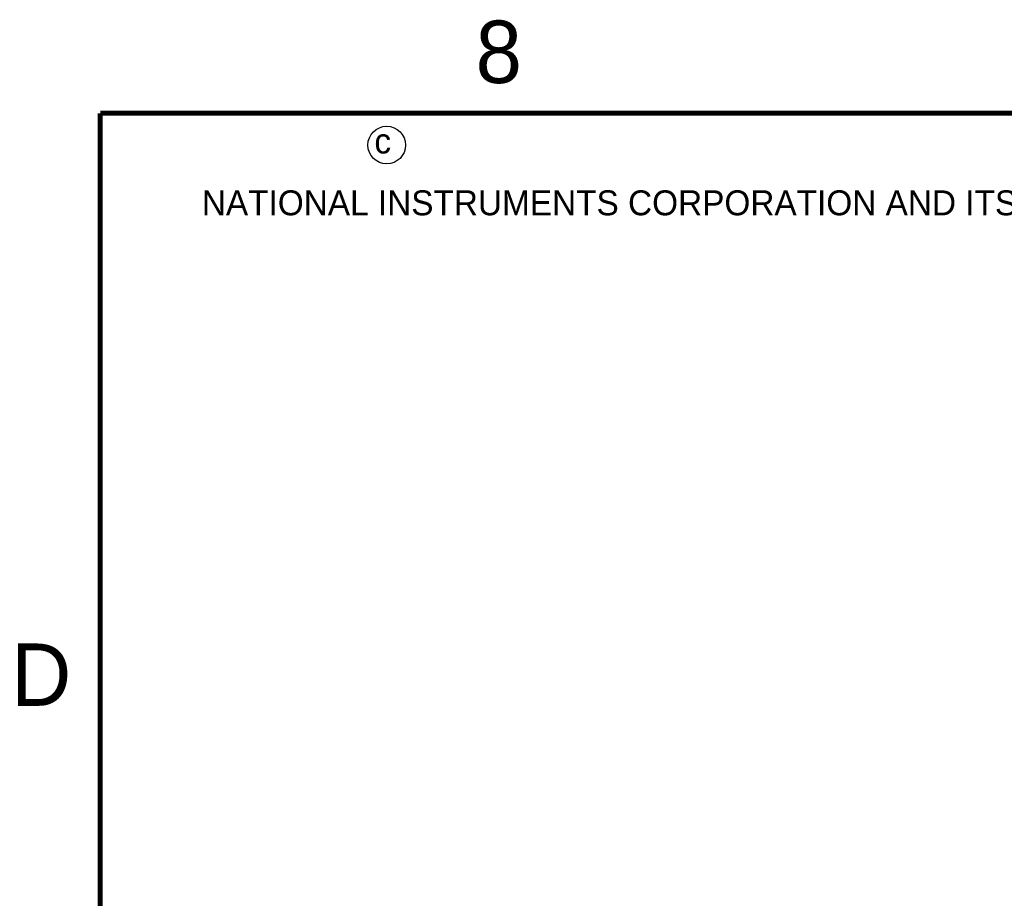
# Model space of a CAD drawing. Header units: inches. Extents: x 0 to 34, y 0 to 22.
# Tile 47 of 168: x 0.2 to 4.1, y 18.4 to 21.9. Entities that reach past the tile are written whole.
import ezdxf

# ---------------------------------------------------------------- set-up
doc = ezdxf.new("R2010")
doc.units = ezdxf.units.IN
doc.header["$LTSCALE"] = 1.87
doc.header["$MEASUREMENT"] = 0
doc.layers.get('0').update_dxf_attribs({"linetype": 'CONTINUOUS'})
doc.styles.add('TEXTSTYLE_2', font='txt')

msp = doc.modelspace()

# ---------------------------------------------------------------- linework, layer by layer
at = {"color": 7, "linetype": 'CONTINUOUS', "const_width": 0.02}
for points in [[(0.5, 21.5), (0.5, 0.5)], [(33.5, 21.5), (0.5, 21.5)]]:
    msp.add_lwpolyline(points, dxfattribs=at)
at = {"color": 2, "linetype": 'CONTINUOUS'}
msp.add_circle((1.6484, 21.3727), 0.0754, dxfattribs=at)

# ---------------------------------------------------------------- texts
at = {"color": 2, "linetype": 'CONTINUOUS', "attachment_point": 1, "line_spacing_factor": 0.9, "style": 'TEXTSTYLE_2'}
for s, insert, char_height, width in [('8', (2.0046, 21.8713), 0.25, 0.25), ('c', (1.599, 21.4388), 0.1, 0.1), ('NATIONAL INSTRUMENTS CORPORATION AND ITS LICENSORS.  ALL RIGHTS RESERVED.', (0.9071, 21.1911), 0.1, 7.3), ('D', (0.1424, 19.375), 0.25, 0.25)]:
    msp.add_mtext(s, dxfattribs=dict(at, insert=insert, char_height=char_height, width=width))

doc.saveas('drawing.dxf')
